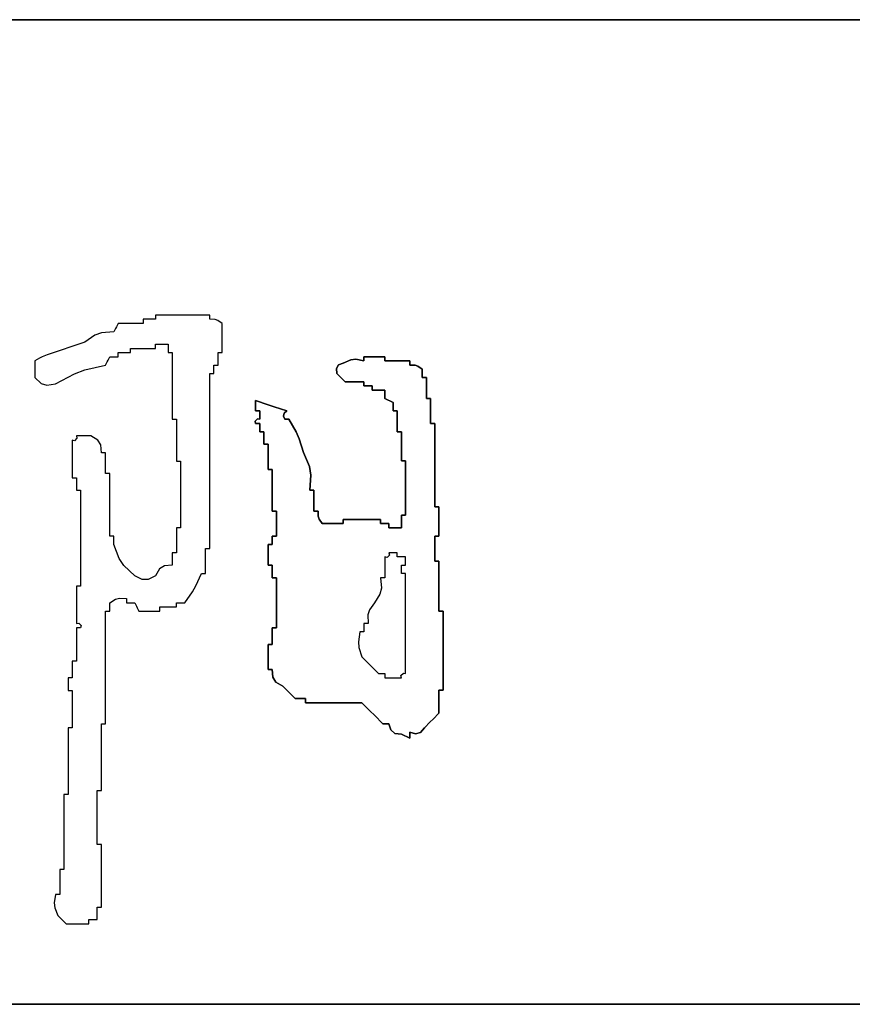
# Model space of a CAD drawing. Header units: millimetres. Extents: x 708158 to 1984082, y -168213 to -53.
# Tile 118 of 220: x 957350 to 958111, y -90150 to -89250. Entities that reach past the tile are written whole.
import ezdxf

# ---------------------------------------------------------------- set-up
doc = ezdxf.new("R2010")
doc.units = ezdxf.units.MM
doc.header["$LTSCALE"] = 1000
doc.layers.get('0').update_dxf_attribs({"color": 8})
doc.layers.add('图框', color=4, linetype='Continuous', lineweight=35)

# ---------------------------------------------------------------- blocks, each defined once
blk = doc.blocks.new('dianziqianminggry')
for p, q in [((0.131315, 0.071565), (0.130214, 0.071565)), ((0.130214, 0.071565), (0.130214, 0.07148)), ((0.131865, 0.071565), (0.131315, 0.071565)), ((0.132966, 0.071565), (0.131865, 0.071565)), ((0.132966, 0.07148), (0.132966, 0.071565)), ((0.128308, 0.071141), (0.128224, 0.070972)), ((0.128816, 0.071141), (0.128308, 0.071141)), ((0.129071, 0.071141), (0.128816, 0.071141)), ((0.129579, 0.071141), (0.129071, 0.071141)), ((0.129833, 0.071353), (0.129579, 0.071353)), ((0.129579, 0.071353), (0.129579, 0.071268)), ((0.129579, 0.071268), (0.129579, 0.071226)), ((0.129579, 0.071226), (0.129579, 0.071141)), ((0.12996, 0.071353), (0.129833, 0.071353)), ((0.130214, 0.071353), (0.12996, 0.071353)), ((0.130214, 0.07148), (0.130214, 0.071438)), ((0.130214, 0.071438), (0.130214, 0.071353)), ((0.132966, 0.071438), (0.132966, 0.07148)), ((0.132966, 0.071353), (0.132966, 0.071438)), ((0.133234, 0.071344), (0.132966, 0.071353)), ((0.133382, 0.071295), (0.133234, 0.071344)), ((0.133602, 0.071141), (0.133382, 0.071295)), ((0.133602, 0.070548), (0.133602, 0.071141)), ((0.127129, 0.070551), (0.126614, 0.070188)), ((0.127469, 0.070672), (0.127129, 0.070551)), ((0.128097, 0.070718), (0.127469, 0.070672)), ((0.128181, 0.070887), (0.128097, 0.070718)), ((0.128224, 0.070972), (0.128181, 0.070887)), ((0.133602, 0.070252), (0.133602, 0.070548)), ((0.126614, 0.070188), (0.125852, 0.069934)), ((0.130214, 0.069998), (0.130214, 0.070083)), ((0.130214, 0.070083), (0.130468, 0.070083)), ((0.130468, 0.070083), (0.130595, 0.070083)), ((0.130595, 0.070083), (0.130849, 0.070083)), ((0.130849, 0.070083), (0.130849, 0.069913)), ((0.133602, 0.069659), (0.133602, 0.070252)), ((0.124709, 0.069553), (0.124448, 0.069441)), ((0.125471, 0.069807), (0.124709, 0.069553)), ((0.125852, 0.069934), (0.125471, 0.069807)), ((0.128308, 0.069574), (0.128308, 0.069659)), ((0.128308, 0.069659), (0.128562, 0.069659)), ((0.128308, 0.069532), (0.128308, 0.069574)), ((0.128308, 0.069447), (0.128308, 0.069532)), ((0.128562, 0.069659), (0.128689, 0.069659)), ((0.128689, 0.069659), (0.128943, 0.069659)), ((0.128943, 0.069786), (0.128943, 0.069871)), ((0.128943, 0.069871), (0.129452, 0.069871)), ((0.128943, 0.069744), (0.128943, 0.069786)), ((0.128943, 0.069659), (0.128943, 0.069744)), ((0.129452, 0.069871), (0.129706, 0.069871)), ((0.129706, 0.069871), (0.130214, 0.069871)), ((0.130214, 0.069956), (0.130214, 0.069998)), ((0.130214, 0.069871), (0.130214, 0.069956)), ((0.130849, 0.069913), (0.130849, 0.069828)), ((0.130849, 0.069828), (0.130849, 0.069659)), ((0.130849, 0.069659), (0.130934, 0.069659)), ((0.130934, 0.069659), (0.130976, 0.069659)), ((0.130976, 0.069659), (0.131061, 0.069659)), ((0.131061, 0.069659), (0.131061, 0.068304)), ((0.13339, 0.069405), (0.13339, 0.069659)), ((0.13339, 0.069659), (0.133474, 0.069659)), ((0.133474, 0.069659), (0.133517, 0.069659)), ((0.133517, 0.069659), (0.133602, 0.069659)), ((0.12432, 0.069377), (0.124074, 0.069236)), ((0.124074, 0.069236), (0.124074, 0.068897)), ((0.124448, 0.069441), (0.12432, 0.069377)), ((0.126615, 0.068782), (0.127673, 0.069024)), ((0.127673, 0.069024), (0.127758, 0.069193)), ((0.127758, 0.069193), (0.1278, 0.069278)), ((0.1278, 0.069278), (0.127885, 0.069447)), ((0.127885, 0.069447), (0.128054, 0.069447)), ((0.128054, 0.069447), (0.128139, 0.069447)), ((0.128139, 0.069447), (0.128308, 0.069447)), ((0.133178, 0.068855), (0.133178, 0.069024)), ((0.133178, 0.069024), (0.133263, 0.069024)), ((0.133263, 0.069024), (0.133305, 0.069024)), ((0.133305, 0.069024), (0.13339, 0.069024)), ((0.13339, 0.069278), (0.13339, 0.069405)), ((0.13339, 0.069024), (0.13339, 0.069278)), ((0.139401, 0.068846), (0.139514, 0.069035)), ((0.139514, 0.069035), (0.139401, 0.068846)), ((0.139514, 0.069035), (0.139742, 0.06913)), ((0.139742, 0.06913), (0.139514, 0.069035)), ((0.139742, 0.06913), (0.140134, 0.069295)), ((0.140134, 0.069295), (0.139742, 0.06913)), ((0.140134, 0.069295), (0.140383, 0.06932)), ((0.140383, 0.06932), (0.140134, 0.069295)), ((0.140383, 0.06932), (0.1408, 0.069236)), ((0.1408, 0.069236), (0.140383, 0.06932)), ((0.1408, 0.069236), (0.1408, 0.069447)), ((0.1408, 0.069447), (0.1408, 0.069236)), ((0.1408, 0.069236), (0.1408, 0.069447)), ((0.141859, 0.069447), (0.1408, 0.069447)), ((0.1408, 0.069447), (0.141859, 0.069447)), ((0.141859, 0.069447), (0.1408, 0.069447)), ((0.1408, 0.069447), (0.1408, 0.069236)), ((0.1408, 0.069236), (0.1408, 0.069447)), ((0.1408, 0.069447), (0.1408, 0.069236)), ((0.141436, 0.069447), (0.141859, 0.069447)), ((0.141859, 0.069447), (0.141436, 0.069447)), ((0.141436, 0.069447), (0.141859, 0.069447)), ((0.141859, 0.069447), (0.141859, 0.069363)), ((0.141859, 0.069363), (0.141859, 0.069447)), ((0.141859, 0.069363), (0.141859, 0.06932)), ((0.141859, 0.06932), (0.141859, 0.069363)), ((0.141859, 0.06932), (0.141859, 0.069236)), ((0.141859, 0.069236), (0.141859, 0.06932)), ((0.141859, 0.069236), (0.142367, 0.069236)), ((0.142367, 0.069236), (0.141859, 0.069236)), ((0.142367, 0.069236), (0.142621, 0.069236)), ((0.142621, 0.069236), (0.142367, 0.069236)), ((0.142621, 0.069236), (0.143129, 0.069236)), ((0.143129, 0.069236), (0.142621, 0.069236)), ((0.143129, 0.069236), (0.143129, 0.069151)), ((0.143129, 0.069151), (0.143129, 0.069236)), ((0.143129, 0.069151), (0.143129, 0.069109)), ((0.143129, 0.069109), (0.143129, 0.069151)), ((0.143129, 0.069109), (0.143129, 0.069024)), ((0.143129, 0.069024), (0.143129, 0.069109)), ((0.143129, 0.069024), (0.143397, 0.069015)), ((0.143397, 0.069015), (0.143129, 0.069024)), ((0.143397, 0.069015), (0.143545, 0.068966)), ((0.143545, 0.068966), (0.143397, 0.069015)), ((0.124074, 0.068897), (0.124074, 0.068728)), ((0.124074, 0.068728), (0.124074, 0.068389)), ((0.125132, 0.068071), (0.126089, 0.068585)), ((0.126089, 0.068585), (0.126615, 0.068782)), ((0.132966, 0.065043), (0.132966, 0.0686)), ((0.132966, 0.0686), (0.133051, 0.0686)), ((0.133051, 0.0686), (0.133093, 0.0686)), ((0.133093, 0.0686), (0.133178, 0.0686)), ((0.133178, 0.06877), (0.133178, 0.068855)), ((0.133178, 0.0686), (0.133178, 0.06877)), ((0.139424, 0.0686), (0.139401, 0.068846)), ((0.139401, 0.068846), (0.139424, 0.0686)), ((0.139593, 0.068431), (0.139424, 0.0686)), ((0.139424, 0.0686), (0.139593, 0.068431)), ((0.143545, 0.068966), (0.143765, 0.068812)), ((0.143765, 0.068812), (0.143545, 0.068966)), ((0.143765, 0.068812), (0.143765, 0.068643)), ((0.143765, 0.068643), (0.143765, 0.068812)), ((0.143765, 0.068643), (0.143765, 0.068558)), ((0.143765, 0.068558), (0.143765, 0.068643)), ((0.143765, 0.068558), (0.143765, 0.068389)), ((0.143765, 0.068389), (0.143765, 0.068558)), ((0.124074, 0.068389), (0.124401, 0.068091)), ((0.124401, 0.068091), (0.124696, 0.068003)), ((0.124696, 0.068003), (0.125132, 0.068071)), ((0.131061, 0.068304), (0.131061, 0.067627)), ((0.139678, 0.068346), (0.139593, 0.068431)), ((0.139593, 0.068431), (0.139678, 0.068346)), ((0.139848, 0.068177), (0.139678, 0.068346)), ((0.139678, 0.068346), (0.139848, 0.068177)), ((0.140229, 0.068177), (0.139848, 0.068177)), ((0.139848, 0.068177), (0.140229, 0.068177)), ((0.140419, 0.068177), (0.140229, 0.068177)), ((0.140229, 0.068177), (0.140419, 0.068177)), ((0.1408, 0.068177), (0.140419, 0.068177)), ((0.140419, 0.068177), (0.1408, 0.068177)), ((0.1408, 0.068092), (0.1408, 0.068177)), ((0.1408, 0.068177), (0.1408, 0.068092)), ((0.1408, 0.06805), (0.1408, 0.068092)), ((0.1408, 0.068092), (0.1408, 0.06805)), ((0.1408, 0.067965), (0.1408, 0.06805)), ((0.1408, 0.06805), (0.1408, 0.067965)), ((0.143765, 0.068389), (0.143849, 0.068389)), ((0.143849, 0.068389), (0.143765, 0.068389)), ((0.143849, 0.068389), (0.143892, 0.068389)), ((0.143892, 0.068389), (0.143849, 0.068389)), ((0.143892, 0.068389), (0.143976, 0.068389)), ((0.143976, 0.068389), (0.143892, 0.068389)), ((0.143976, 0.068389), (0.143976, 0.067965)), ((0.143976, 0.067965), (0.143976, 0.068389)), ((0.131061, 0.067627), (0.131061, 0.066271)), ((0.14097, 0.067965), (0.1408, 0.067965)), ((0.1408, 0.067965), (0.14097, 0.067965)), ((0.141054, 0.067965), (0.14097, 0.067965)), ((0.14097, 0.067965), (0.141054, 0.067965)), ((0.141224, 0.067965), (0.141054, 0.067965)), ((0.141054, 0.067965), (0.141224, 0.067965)), ((0.141224, 0.067881), (0.141224, 0.067965)), ((0.141224, 0.067965), (0.141224, 0.067881)), ((0.141224, 0.067838), (0.141224, 0.067881)), ((0.141224, 0.067881), (0.141224, 0.067838)), ((0.141224, 0.067754), (0.141224, 0.067838)), ((0.141224, 0.067838), (0.141224, 0.067754)), ((0.141478, 0.067754), (0.141224, 0.067754)), ((0.141224, 0.067754), (0.141478, 0.067754)), ((0.141605, 0.067754), (0.141478, 0.067754)), ((0.141478, 0.067754), (0.141605, 0.067754)), ((0.141859, 0.067754), (0.141605, 0.067754)), ((0.141605, 0.067754), (0.141859, 0.067754)), ((0.141859, 0.067584), (0.141859, 0.067754)), ((0.141859, 0.067754), (0.141859, 0.067584)), ((0.141859, 0.067499), (0.141859, 0.067584)), ((0.141859, 0.067584), (0.141859, 0.067499)), ((0.143976, 0.067965), (0.143976, 0.067754)), ((0.143976, 0.067754), (0.143976, 0.067965)), ((0.143976, 0.067754), (0.143976, 0.06733)), ((0.143976, 0.06733), (0.143976, 0.067754)), ((0.135295, 0.067012), (0.135295, 0.067224)), ((0.135295, 0.067224), (0.135931, 0.067012)), ((0.135931, 0.067012), (0.135295, 0.067224)), ((0.135295, 0.067224), (0.135295, 0.067012)), ((0.135295, 0.066907), (0.135295, 0.067012)), ((0.135295, 0.067012), (0.135295, 0.066907)), ((0.135931, 0.067012), (0.136248, 0.066907)), ((0.136248, 0.066907), (0.135931, 0.067012)), ((0.141859, 0.06733), (0.141859, 0.067499)), ((0.141859, 0.067499), (0.141859, 0.06733)), ((0.142028, 0.067245), (0.141859, 0.06733)), ((0.141859, 0.06733), (0.142028, 0.067245)), ((0.142113, 0.067203), (0.142028, 0.067245)), ((0.142028, 0.067245), (0.142113, 0.067203)), ((0.142282, 0.067118), (0.142113, 0.067203)), ((0.142113, 0.067203), (0.142282, 0.067118)), ((0.142282, 0.066949), (0.142282, 0.067118)), ((0.142282, 0.067118), (0.142282, 0.066949)), ((0.143976, 0.06733), (0.144061, 0.06733)), ((0.144061, 0.06733), (0.143976, 0.06733)), ((0.144061, 0.06733), (0.144103, 0.06733)), ((0.144103, 0.06733), (0.144061, 0.06733)), ((0.144103, 0.06733), (0.144188, 0.06733)), ((0.144188, 0.06733), (0.144103, 0.06733)), ((0.144188, 0.06733), (0.144188, 0.066822)), ((0.144188, 0.066822), (0.144188, 0.06733)), ((0.135295, 0.066695), (0.135295, 0.066907)), ((0.135295, 0.066907), (0.135295, 0.066695)), ((0.13538, 0.066695), (0.135295, 0.066695)), ((0.135295, 0.066695), (0.13538, 0.066695)), ((0.135422, 0.066695), (0.13538, 0.066695)), ((0.13538, 0.066695), (0.135422, 0.066695)), ((0.135507, 0.066695), (0.135422, 0.066695)), ((0.135422, 0.066695), (0.135507, 0.066695)), ((0.135507, 0.066526), (0.135507, 0.066695)), ((0.135507, 0.066695), (0.135507, 0.066526)), ((0.135507, 0.066441), (0.135507, 0.066526)), ((0.135507, 0.066526), (0.135507, 0.066441)), ((0.136248, 0.066907), (0.136883, 0.066695)), ((0.136883, 0.066695), (0.136248, 0.066907)), ((0.136749, 0.066584), (0.136711, 0.066433)), ((0.136711, 0.066433), (0.136749, 0.066584)), ((0.136883, 0.066695), (0.136749, 0.066584)), ((0.136749, 0.066584), (0.136883, 0.066695)), ((0.142282, 0.066864), (0.142282, 0.066949)), ((0.142282, 0.066949), (0.142282, 0.066864)), ((0.142282, 0.066695), (0.142282, 0.066864)), ((0.142282, 0.066864), (0.142282, 0.066695)), ((0.142367, 0.066695), (0.142282, 0.066695)), ((0.142282, 0.066695), (0.142367, 0.066695)), ((0.142409, 0.066695), (0.142367, 0.066695)), ((0.142367, 0.066695), (0.142409, 0.066695)), ((0.142494, 0.066695), (0.142409, 0.066695)), ((0.142409, 0.066695), (0.142494, 0.066695)), ((0.142494, 0.066271), (0.142494, 0.066695)), ((0.142494, 0.066695), (0.142494, 0.066271)), ((0.144188, 0.066822), (0.144188, 0.066568)), ((0.144188, 0.066568), (0.144188, 0.066822)), ((0.144188, 0.066568), (0.144188, 0.06606)), ((0.144188, 0.06606), (0.144188, 0.066568)), ((0.131061, 0.066271), (0.131145, 0.066271)), ((0.131145, 0.066271), (0.131188, 0.066271)), ((0.131188, 0.066271), (0.131272, 0.066271)), ((0.131272, 0.066271), (0.131272, 0.065425)), ((0.13527, 0.066177), (0.13539, 0.066297)), ((0.13539, 0.066297), (0.13527, 0.066177)), ((0.135295, 0.06606), (0.13527, 0.066177)), ((0.13527, 0.066177), (0.135295, 0.06606)), ((0.13538, 0.06606), (0.135295, 0.06606)), ((0.135295, 0.06606), (0.13538, 0.06606)), ((0.135422, 0.06606), (0.13538, 0.06606)), ((0.13538, 0.06606), (0.135422, 0.06606)), ((0.13539, 0.066297), (0.135507, 0.066271)), ((0.135507, 0.066271), (0.13539, 0.066297)), ((0.135507, 0.06606), (0.135422, 0.06606)), ((0.135422, 0.06606), (0.135507, 0.06606)), ((0.135507, 0.066271), (0.135507, 0.066441)), ((0.135507, 0.066441), (0.135507, 0.066271)), ((0.135507, 0.06589), (0.135507, 0.06606)), ((0.135507, 0.06606), (0.135507, 0.06589)), ((0.136711, 0.066433), (0.136777, 0.066271)), ((0.136777, 0.066271), (0.136711, 0.066433)), ((0.136777, 0.066271), (0.136862, 0.066271)), ((0.136862, 0.066271), (0.136777, 0.066271)), ((0.136862, 0.066271), (0.136905, 0.066271)), ((0.136905, 0.066271), (0.136862, 0.066271)), ((0.136905, 0.066271), (0.136989, 0.066271)), ((0.136989, 0.066271), (0.136905, 0.066271)), ((0.136989, 0.066271), (0.137354, 0.065628)), ((0.137354, 0.065628), (0.136989, 0.066271)), ((0.142494, 0.06606), (0.142494, 0.066271)), ((0.142494, 0.066271), (0.142494, 0.06606)), ((0.142494, 0.065636), (0.142494, 0.06606)), ((0.142494, 0.06606), (0.142494, 0.065636)), ((0.144188, 0.06606), (0.144273, 0.06606)), ((0.144273, 0.06606), (0.144188, 0.06606)), ((0.144273, 0.06606), (0.144315, 0.06606)), ((0.144315, 0.06606), (0.144273, 0.06606)), ((0.144315, 0.06606), (0.1444, 0.06606)), ((0.1444, 0.06606), (0.144315, 0.06606)), ((0.1444, 0.06606), (0.1444, 0.064366)), ((0.1444, 0.064366), (0.1444, 0.06606)), ((0.135507, 0.065806), (0.135507, 0.06589)), ((0.135507, 0.06589), (0.135507, 0.065806)), ((0.135507, 0.065636), (0.135507, 0.065806)), ((0.135507, 0.065806), (0.135507, 0.065636)), ((0.135592, 0.065636), (0.135507, 0.065636)), ((0.135507, 0.065636), (0.135592, 0.065636)), ((0.135634, 0.065636), (0.135592, 0.065636)), ((0.135592, 0.065636), (0.135634, 0.065636)), ((0.135719, 0.065636), (0.135634, 0.065636)), ((0.135634, 0.065636), (0.135719, 0.065636)), ((0.135719, 0.065382), (0.135719, 0.065636)), ((0.135719, 0.065636), (0.135719, 0.065382)), ((0.137354, 0.065628), (0.137505, 0.065282)), ((0.137505, 0.065282), (0.137354, 0.065628)), ((0.142579, 0.065636), (0.142494, 0.065636)), ((0.142494, 0.065636), (0.142579, 0.065636)), ((0.142621, 0.065636), (0.142579, 0.065636)), ((0.142579, 0.065636), (0.142621, 0.065636)), ((0.142706, 0.065636), (0.142621, 0.065636)), ((0.142621, 0.065636), (0.142706, 0.065636)), ((0.142706, 0.065043), (0.142706, 0.065636)), ((0.142706, 0.065636), (0.142706, 0.065043)), ((0.126096, 0.065187), (0.125979, 0.065213)), ((0.125979, 0.065213), (0.125979, 0.064451)), ((0.126216, 0.065307), (0.126096, 0.065187)), ((0.126487, 0.065425), (0.126191, 0.065425)), ((0.126191, 0.065425), (0.126216, 0.065307)), ((0.126636, 0.065425), (0.126487, 0.065425)), ((0.126932, 0.065425), (0.126636, 0.065425)), ((0.127274, 0.065218), (0.126932, 0.065425)), ((0.127425, 0.064975), (0.127274, 0.065218)), ((0.131272, 0.065425), (0.131272, 0.065001)), ((0.131272, 0.065001), (0.131272, 0.064154)), ((0.132966, 0.063265), (0.132966, 0.065043)), ((0.135719, 0.065255), (0.135719, 0.065382)), ((0.135719, 0.065382), (0.135719, 0.065255)), ((0.135719, 0.065001), (0.135719, 0.065255)), ((0.135719, 0.065255), (0.135719, 0.065001)), ((0.135804, 0.065001), (0.135719, 0.065001)), ((0.135719, 0.065001), (0.135804, 0.065001)), ((0.135846, 0.065001), (0.135804, 0.065001)), ((0.135804, 0.065001), (0.135846, 0.065001)), ((0.135931, 0.065001), (0.135846, 0.065001)), ((0.135846, 0.065001), (0.135931, 0.065001)), ((0.135931, 0.064493), (0.135931, 0.065001)), ((0.135931, 0.065001), (0.135931, 0.064493)), ((0.137505, 0.065282), (0.13773, 0.064578)), ((0.13773, 0.064578), (0.137505, 0.065282)), ((0.142706, 0.064747), (0.142706, 0.065043)), ((0.142706, 0.065043), (0.142706, 0.064747)), ((0.127461, 0.064578), (0.127425, 0.064975)), ((0.127546, 0.064578), (0.127461, 0.064578)), ((0.127588, 0.064578), (0.127546, 0.064578)), ((0.127673, 0.064578), (0.127588, 0.064578)), ((0.127673, 0.064154), (0.127673, 0.064578)), ((0.13773, 0.064578), (0.138036, 0.063868)), ((0.138036, 0.063868), (0.13773, 0.064578)), ((0.142706, 0.064154), (0.142706, 0.064747)), ((0.142706, 0.064747), (0.142706, 0.064154)), ((0.125979, 0.064451), (0.125979, 0.064069)), ((0.125979, 0.064069), (0.125979, 0.063307)), ((0.127673, 0.063942), (0.127673, 0.064154)), ((0.131272, 0.064154), (0.131357, 0.064154)), ((0.131357, 0.064154), (0.1314, 0.064154)), ((0.1314, 0.064154), (0.131484, 0.064154)), ((0.131484, 0.064154), (0.131484, 0.062799)), ((0.135931, 0.064239), (0.135931, 0.064493)), ((0.135931, 0.064493), (0.135931, 0.064239)), ((0.135931, 0.063731), (0.135931, 0.064239)), ((0.135931, 0.064239), (0.135931, 0.063731)), ((0.142791, 0.064154), (0.142706, 0.064154)), ((0.142706, 0.064154), (0.142791, 0.064154)), ((0.142833, 0.064154), (0.142791, 0.064154)), ((0.142791, 0.064154), (0.142833, 0.064154)), ((0.142918, 0.064154), (0.142833, 0.064154)), ((0.142833, 0.064154), (0.142918, 0.064154)), ((0.142918, 0.063053), (0.142918, 0.064154)), ((0.142918, 0.064154), (0.142918, 0.063053)), ((0.1444, 0.064366), (0.1444, 0.063519)), ((0.1444, 0.063519), (0.1444, 0.064366)), ((0.127673, 0.063519), (0.127673, 0.063942)), ((0.127758, 0.063519), (0.127673, 0.063519)), ((0.1278, 0.063519), (0.127758, 0.063519)), ((0.127885, 0.063519), (0.1278, 0.063519)), ((0.127885, 0.062249), (0.127885, 0.063519)), ((0.136015, 0.063731), (0.135931, 0.063731)), ((0.135931, 0.063731), (0.136015, 0.063731)), ((0.136058, 0.063731), (0.136015, 0.063731)), ((0.136015, 0.063731), (0.136058, 0.063731)), ((0.136142, 0.063731), (0.136058, 0.063731)), ((0.136058, 0.063731), (0.136142, 0.063731)), ((0.136142, 0.062884), (0.136142, 0.063731)), ((0.136142, 0.063731), (0.136142, 0.062884)), ((0.138036, 0.063868), (0.138106, 0.063443)), ((0.138106, 0.063443), (0.138036, 0.063868)), ((0.1444, 0.063519), (0.1444, 0.061825)), ((0.1444, 0.061825), (0.1444, 0.063519)), ((0.125979, 0.063307), (0.126064, 0.063307)), ((0.126064, 0.063307), (0.126106, 0.063307)), ((0.126106, 0.063307), (0.126191, 0.063307)), ((0.126191, 0.063307), (0.126191, 0.063053)), ((0.126191, 0.063053), (0.126191, 0.062926)), ((0.132966, 0.059708), (0.132966, 0.063265)), ((0.138106, 0.063443), (0.138048, 0.062672)), ((0.138048, 0.062672), (0.138106, 0.063443)), ((0.142918, 0.062503), (0.142918, 0.063053)), ((0.142918, 0.063053), (0.142918, 0.062503)), ((0.126191, 0.062926), (0.126191, 0.062672)), ((0.126191, 0.062672), (0.126276, 0.062672)), ((0.126276, 0.062672), (0.126318, 0.062672)), ((0.126318, 0.062672), (0.126403, 0.062672)), ((0.126403, 0.062672), (0.126403, 0.060724)), ((0.131484, 0.062799), (0.131484, 0.062122)), ((0.136142, 0.06246), (0.136142, 0.062884)), ((0.136142, 0.062884), (0.136142, 0.06246)), ((0.138048, 0.062672), (0.138133, 0.062672)), ((0.138133, 0.062672), (0.138048, 0.062672)), ((0.138133, 0.062672), (0.138175, 0.062672)), ((0.138175, 0.062672), (0.138133, 0.062672)), ((0.138175, 0.062672), (0.13826, 0.062672)), ((0.13826, 0.062672), (0.138175, 0.062672)), ((0.13826, 0.062672), (0.13826, 0.062249)), ((0.13826, 0.062249), (0.13826, 0.062672)), ((0.142918, 0.061402), (0.142918, 0.062503)), ((0.142918, 0.062503), (0.142918, 0.061402)), ((0.127885, 0.061613), (0.127885, 0.062249)), ((0.131484, 0.062122), (0.131484, 0.060766)), ((0.136142, 0.061613), (0.136142, 0.06246)), ((0.136142, 0.06246), (0.136142, 0.061613)), ((0.13826, 0.062249), (0.13826, 0.062037)), ((0.13826, 0.062037), (0.13826, 0.062249)), ((0.13826, 0.062037), (0.13826, 0.061613)), ((0.13826, 0.061613), (0.13826, 0.062037)), ((0.127885, 0.060343), (0.127885, 0.061613)), ((0.136227, 0.061613), (0.136142, 0.061613)), ((0.136142, 0.061613), (0.136227, 0.061613)), ((0.136269, 0.061613), (0.136227, 0.061613)), ((0.136227, 0.061613), (0.136269, 0.061613)), ((0.136354, 0.061613), (0.136269, 0.061613)), ((0.136269, 0.061613), (0.136354, 0.061613)), ((0.136354, 0.061105), (0.136354, 0.061613)), ((0.136354, 0.061613), (0.136354, 0.061105)), ((0.13826, 0.061613), (0.138344, 0.061613)), ((0.138344, 0.061613), (0.13826, 0.061613)), ((0.138344, 0.061613), (0.138387, 0.061613)), ((0.138387, 0.061613), (0.138344, 0.061613)), ((0.138387, 0.061613), (0.138471, 0.061613)), ((0.138471, 0.061613), (0.138387, 0.061613)), ((0.138471, 0.061613), (0.13848, 0.061346)), ((0.13848, 0.061346), (0.138471, 0.061613)), ((0.1444, 0.061825), (0.144484, 0.061825)), ((0.144484, 0.061825), (0.1444, 0.061825)), ((0.144484, 0.061825), (0.144527, 0.061825)), ((0.144527, 0.061825), (0.144484, 0.061825)), ((0.144527, 0.061825), (0.144611, 0.061825)), ((0.144611, 0.061825), (0.144527, 0.061825)), ((0.144611, 0.061825), (0.144611, 0.061232)), ((0.144611, 0.061232), (0.144611, 0.061825)), ((0.136354, 0.060851), (0.136354, 0.061105)), ((0.136354, 0.061105), (0.136354, 0.060851)), ((0.13848, 0.061346), (0.138529, 0.061197)), ((0.138529, 0.061197), (0.13848, 0.061346)), ((0.138529, 0.061197), (0.138683, 0.060978)), ((0.138683, 0.060978), (0.138529, 0.061197)), ((0.139742, 0.061105), (0.139742, 0.06119)), ((0.139742, 0.06119), (0.140504, 0.06119)), ((0.140504, 0.06119), (0.139742, 0.06119)), ((0.139742, 0.06119), (0.139742, 0.061105)), ((0.139742, 0.061063), (0.139742, 0.061105)), ((0.139742, 0.061105), (0.139742, 0.061063)), ((0.139742, 0.060978), (0.139742, 0.061063)), ((0.139742, 0.061063), (0.139742, 0.060978)), ((0.140504, 0.06119), (0.140885, 0.06119)), ((0.140885, 0.06119), (0.140504, 0.06119)), ((0.140885, 0.06119), (0.141647, 0.06119)), ((0.141647, 0.06119), (0.140885, 0.06119)), ((0.141647, 0.06119), (0.141647, 0.061105)), ((0.141647, 0.061105), (0.141647, 0.06119)), ((0.141647, 0.061105), (0.141647, 0.061063)), ((0.141647, 0.061063), (0.141647, 0.061105)), ((0.141647, 0.061063), (0.141647, 0.060978)), ((0.141647, 0.060978), (0.141647, 0.061063)), ((0.142706, 0.061148), (0.142706, 0.061402)), ((0.142706, 0.061402), (0.142791, 0.061402)), ((0.142791, 0.061402), (0.142706, 0.061402)), ((0.142706, 0.061402), (0.142706, 0.061148)), ((0.142706, 0.061021), (0.142706, 0.061148)), ((0.142706, 0.061148), (0.142706, 0.061021)), ((0.142706, 0.060766), (0.142706, 0.061021)), ((0.142706, 0.061021), (0.142706, 0.060766)), ((0.142791, 0.061402), (0.142833, 0.061402)), ((0.142833, 0.061402), (0.142791, 0.061402)), ((0.142833, 0.061402), (0.142918, 0.061402)), ((0.142918, 0.061402), (0.142833, 0.061402)), ((0.144611, 0.061232), (0.144611, 0.060936)), ((0.144611, 0.060936), (0.144611, 0.061232)), ((0.126403, 0.060724), (0.126403, 0.05975)), ((0.131357, 0.060766), (0.131272, 0.060766)), ((0.131272, 0.060766), (0.131272, 0.060258)), ((0.1314, 0.060766), (0.131357, 0.060766)), ((0.131484, 0.060766), (0.1314, 0.060766)), ((0.136354, 0.060343), (0.136354, 0.060851)), ((0.136354, 0.060851), (0.136354, 0.060343)), ((0.138683, 0.060978), (0.139107, 0.060978)), ((0.139107, 0.060978), (0.138683, 0.060978)), ((0.139107, 0.060978), (0.139318, 0.060978)), ((0.139318, 0.060978), (0.139107, 0.060978)), ((0.139318, 0.060978), (0.139742, 0.060978)), ((0.139742, 0.060978), (0.139318, 0.060978)), ((0.141647, 0.060978), (0.141817, 0.060978)), ((0.141817, 0.060978), (0.141647, 0.060978)), ((0.141817, 0.060978), (0.141901, 0.060978)), ((0.141901, 0.060978), (0.141817, 0.060978)), ((0.141901, 0.060978), (0.142071, 0.060978)), ((0.142071, 0.060978), (0.141901, 0.060978)), ((0.142071, 0.060978), (0.142071, 0.060893)), ((0.142071, 0.060893), (0.142071, 0.060978)), ((0.142071, 0.060893), (0.142071, 0.060851)), ((0.142071, 0.060851), (0.142071, 0.060893)), ((0.142071, 0.060851), (0.142071, 0.060766)), ((0.142071, 0.060766), (0.142071, 0.060851)), ((0.142071, 0.060766), (0.142325, 0.060766)), ((0.142325, 0.060766), (0.142071, 0.060766)), ((0.142325, 0.060766), (0.142452, 0.060766)), ((0.142452, 0.060766), (0.142325, 0.060766)), ((0.142452, 0.060766), (0.142706, 0.060766)), ((0.142706, 0.060766), (0.142452, 0.060766)), ((0.144611, 0.060936), (0.144611, 0.060343)), ((0.144611, 0.060343), (0.144611, 0.060936)), ((0.12797, 0.060343), (0.127885, 0.060343)), ((0.128012, 0.060343), (0.12797, 0.060343)), ((0.128097, 0.060343), (0.128012, 0.060343)), ((0.128097, 0.060174), (0.128097, 0.060343)), ((0.128097, 0.060089), (0.128097, 0.060174)), ((0.128097, 0.05992), (0.128097, 0.060089)), ((0.131272, 0.060258), (0.131272, 0.060004)), ((0.131272, 0.060004), (0.131272, 0.059496)), ((0.136142, 0.060174), (0.136142, 0.060343)), ((0.136142, 0.060343), (0.136227, 0.060343)), ((0.136227, 0.060343), (0.136142, 0.060343)), ((0.136142, 0.060343), (0.136142, 0.060174)), ((0.136142, 0.060089), (0.136142, 0.060174)), ((0.136142, 0.060174), (0.136142, 0.060089)), ((0.136142, 0.05992), (0.136142, 0.060089)), ((0.136142, 0.060089), (0.136142, 0.05992)), ((0.136227, 0.060343), (0.136269, 0.060343)), ((0.136269, 0.060343), (0.136227, 0.060343)), ((0.136269, 0.060343), (0.136354, 0.060343)), ((0.136354, 0.060343), (0.136269, 0.060343)), ((0.144484, 0.060343), (0.1444, 0.060343)), ((0.1444, 0.060343), (0.1444, 0.059835)), ((0.1444, 0.059835), (0.1444, 0.060343)), ((0.1444, 0.060343), (0.144484, 0.060343)), ((0.144527, 0.060343), (0.144484, 0.060343)), ((0.144484, 0.060343), (0.144527, 0.060343)), ((0.144611, 0.060343), (0.144527, 0.060343)), ((0.144527, 0.060343), (0.144611, 0.060343)), ((0.126403, 0.05975), (0.126403, 0.057802)), ((0.128366, 0.059205), (0.128097, 0.05992)), ((0.132755, 0.0592), (0.132755, 0.059708)), ((0.132755, 0.059708), (0.132839, 0.059708)), ((0.132839, 0.059708), (0.132882, 0.059708)), ((0.132882, 0.059708), (0.132966, 0.059708)), ((0.135931, 0.059496), (0.135931, 0.05992)), ((0.135931, 0.05992), (0.136015, 0.05992)), ((0.136015, 0.05992), (0.135931, 0.05992)), ((0.135931, 0.05992), (0.135931, 0.059496)), ((0.136015, 0.05992), (0.136058, 0.05992)), ((0.136058, 0.05992), (0.136015, 0.05992)), ((0.136058, 0.05992), (0.136142, 0.05992)), ((0.136142, 0.05992), (0.136058, 0.05992)), ((0.1444, 0.059835), (0.1444, 0.059581)), ((0.1444, 0.059581), (0.1444, 0.059835)), ((0.1444, 0.059581), (0.1444, 0.059073)), ((0.1444, 0.059073), (0.1444, 0.059581)), ((0.1286, 0.058855), (0.128366, 0.059205)), ((0.131145, 0.059496), (0.131061, 0.059496)), ((0.131061, 0.059496), (0.131061, 0.059242)), ((0.131061, 0.059242), (0.131061, 0.059115)), ((0.131061, 0.059115), (0.131061, 0.058861)), ((0.131188, 0.059496), (0.131145, 0.059496)), ((0.131272, 0.059496), (0.131188, 0.059496)), ((0.132755, 0.058946), (0.132755, 0.0592)), ((0.135931, 0.059284), (0.135931, 0.059496)), ((0.135931, 0.059496), (0.135931, 0.059284)), ((0.135931, 0.058861), (0.135931, 0.059284)), ((0.135931, 0.059284), (0.135931, 0.058861)), ((0.141976, 0.059259), (0.141859, 0.059284)), ((0.141859, 0.059284), (0.141859, 0.058861)), ((0.142096, 0.059379), (0.141976, 0.059259)), ((0.14224, 0.059496), (0.142071, 0.059496)), ((0.142071, 0.059496), (0.142096, 0.059379)), ((0.142325, 0.059496), (0.14224, 0.059496)), ((0.142494, 0.059496), (0.142325, 0.059496)), ((0.142494, 0.059411), (0.142494, 0.059496)), ((0.142494, 0.059369), (0.142494, 0.059411)), ((0.142494, 0.059284), (0.142494, 0.059369)), ((0.142664, 0.059284), (0.142494, 0.059284)), ((0.142748, 0.059284), (0.142664, 0.059284)), ((0.142918, 0.059284), (0.142748, 0.059284)), ((0.142918, 0.059115), (0.142918, 0.059284)), ((0.142918, 0.05903), (0.142918, 0.059115)), ((0.142918, 0.058861), (0.142918, 0.05903)), ((0.1444, 0.059073), (0.144484, 0.059073)), ((0.144484, 0.059073), (0.1444, 0.059073)), ((0.144484, 0.059073), (0.144527, 0.059073)), ((0.144527, 0.059073), (0.144484, 0.059073)), ((0.144527, 0.059073), (0.144611, 0.059073)), ((0.144611, 0.059073), (0.144527, 0.059073)), ((0.144611, 0.059073), (0.144611, 0.058056)), ((0.144611, 0.058056), (0.144611, 0.059073)), ((0.129155, 0.058332), (0.1286, 0.058855)), ((0.13042, 0.058673), (0.130214, 0.058332)), ((0.130663, 0.058825), (0.13042, 0.058673)), ((0.131061, 0.058861), (0.130663, 0.058825)), ((0.132755, 0.058437), (0.132755, 0.058946)), ((0.136015, 0.058861), (0.135931, 0.058861)), ((0.135931, 0.058861), (0.136015, 0.058861)), ((0.136058, 0.058861), (0.136015, 0.058861)), ((0.136015, 0.058861), (0.136058, 0.058861)), ((0.136142, 0.058861), (0.136058, 0.058861)), ((0.136058, 0.058861), (0.136142, 0.058861)), ((0.136142, 0.058607), (0.136142, 0.058861)), ((0.136142, 0.058861), (0.136142, 0.058607)), ((0.136142, 0.05848), (0.136142, 0.058607)), ((0.136142, 0.058607), (0.136142, 0.05848)), ((0.141859, 0.058861), (0.141859, 0.058649)), ((0.141859, 0.058649), (0.141859, 0.058226)), ((0.142706, 0.058692), (0.142706, 0.058861)), ((0.142706, 0.058861), (0.142791, 0.058861)), ((0.142706, 0.058607), (0.142706, 0.058692)), ((0.142706, 0.058437), (0.142706, 0.058607)), ((0.142791, 0.058861), (0.142833, 0.058861)), ((0.142833, 0.058861), (0.142918, 0.058861)), ((0.129532, 0.058138), (0.129155, 0.058332)), ((0.129837, 0.058138), (0.129532, 0.058138)), ((0.130214, 0.058332), (0.129837, 0.058138)), ((0.132257, 0.057817), (0.132543, 0.058437)), ((0.132543, 0.058437), (0.132628, 0.058437)), ((0.132628, 0.058437), (0.13267, 0.058437)), ((0.13267, 0.058437), (0.132755, 0.058437)), ((0.136142, 0.058226), (0.136142, 0.05848)), ((0.136142, 0.05848), (0.136142, 0.058226)), ((0.136227, 0.058226), (0.136142, 0.058226)), ((0.136142, 0.058226), (0.136227, 0.058226)), ((0.136269, 0.058226), (0.136227, 0.058226)), ((0.136227, 0.058226), (0.136269, 0.058226)), ((0.136354, 0.058226), (0.136269, 0.058226)), ((0.136269, 0.058226), (0.136354, 0.058226)), ((0.136354, 0.057209), (0.136354, 0.058226)), ((0.136354, 0.058226), (0.136354, 0.057209)), ((0.141732, 0.058226), (0.141647, 0.058226)), ((0.141647, 0.058226), (0.141685, 0.057703)), ((0.141774, 0.058226), (0.141732, 0.058226)), ((0.141859, 0.058226), (0.141774, 0.058226)), ((0.142791, 0.058437), (0.142706, 0.058437)), ((0.142833, 0.058437), (0.142791, 0.058437)), ((0.142918, 0.058437), (0.142833, 0.058437)), ((0.142918, 0.056405), (0.142918, 0.058437)), ((0.144611, 0.058056), (0.144611, 0.057548)), ((0.144611, 0.057548), (0.144611, 0.058056)), ((0.126276, 0.057802), (0.126191, 0.057802)), ((0.126191, 0.057802), (0.126191, 0.05704)), ((0.126318, 0.057802), (0.126276, 0.057802)), ((0.126403, 0.057802), (0.126318, 0.057802)), ((0.131696, 0.056955), (0.132085, 0.057516)), ((0.132085, 0.057516), (0.132257, 0.057817)), ((0.141685, 0.057703), (0.141609, 0.057398)), ((0.144611, 0.057548), (0.144611, 0.056532)), ((0.144611, 0.056532), (0.144611, 0.057548)), ((0.126191, 0.05704), (0.126191, 0.056659)), ((0.127885, 0.056955), (0.12818, 0.057142)), ((0.12818, 0.057142), (0.128383, 0.057192)), ((0.128383, 0.057192), (0.128732, 0.057167)), ((0.128732, 0.057167), (0.128732, 0.057082)), ((0.128732, 0.057082), (0.128732, 0.05704)), ((0.128732, 0.05704), (0.128732, 0.056955)), ((0.136354, 0.056701), (0.136354, 0.057209)), ((0.136354, 0.057209), (0.136354, 0.056701)), ((0.141609, 0.057398), (0.14133, 0.056955)), ((0.126191, 0.056659), (0.126191, 0.055897)), ((0.127673, 0.054245), (0.127673, 0.056532)), ((0.127673, 0.056532), (0.127758, 0.056532)), ((0.127758, 0.056532), (0.1278, 0.056532)), ((0.1278, 0.056532), (0.127885, 0.056532)), ((0.127885, 0.056786), (0.127885, 0.056955)), ((0.127885, 0.056701), (0.127885, 0.056786)), ((0.127885, 0.056532), (0.127885, 0.056701)), ((0.128732, 0.056955), (0.128901, 0.056955)), ((0.128901, 0.056955), (0.128986, 0.056955)), ((0.128986, 0.056955), (0.129155, 0.056955)), ((0.129155, 0.056955), (0.12924, 0.056786)), ((0.12924, 0.056786), (0.129282, 0.056701)), ((0.129282, 0.056701), (0.129367, 0.056532)), ((0.129367, 0.056532), (0.12979, 0.056532)), ((0.12979, 0.056532), (0.130002, 0.056532)), ((0.130002, 0.056532), (0.130426, 0.056532)), ((0.130426, 0.056659), (0.130426, 0.056744)), ((0.130426, 0.056744), (0.130764, 0.056744)), ((0.130426, 0.056617), (0.130426, 0.056659)), ((0.130426, 0.056532), (0.130426, 0.056617)), ((0.130764, 0.056744), (0.130934, 0.056744)), ((0.130934, 0.056744), (0.131272, 0.056744)), ((0.131272, 0.056871), (0.131272, 0.056955)), ((0.131272, 0.056955), (0.131442, 0.056955)), ((0.131272, 0.056828), (0.131272, 0.056871)), ((0.131272, 0.056744), (0.131272, 0.056828)), ((0.131442, 0.056955), (0.131527, 0.056955)), ((0.131527, 0.056955), (0.131696, 0.056955)), ((0.136354, 0.055685), (0.136354, 0.056701)), ((0.136354, 0.056701), (0.136354, 0.055685)), ((0.141079, 0.056591), (0.141004, 0.056339)), ((0.14133, 0.056955), (0.141079, 0.056591)), ((0.144611, 0.056532), (0.144696, 0.056532)), ((0.144696, 0.056532), (0.144611, 0.056532)), ((0.144696, 0.056532), (0.144739, 0.056532)), ((0.144739, 0.056532), (0.144696, 0.056532)), ((0.144739, 0.056532), (0.144823, 0.056532)), ((0.144823, 0.056532), (0.144739, 0.056532)), ((0.144823, 0.056532), (0.144823, 0.054923)), ((0.144823, 0.054923), (0.144823, 0.056532)), ((0.141004, 0.056339), (0.141012, 0.055897)), ((0.142918, 0.055389), (0.142918, 0.056405)), ((0.126191, 0.055897), (0.126308, 0.055922)), ((0.126276, 0.055685), (0.126191, 0.055685)), ((0.126191, 0.055685), (0.126191, 0.055007)), ((0.126318, 0.055685), (0.126276, 0.055685)), ((0.126308, 0.055922), (0.126428, 0.055802)), ((0.126403, 0.055685), (0.126318, 0.055685)), ((0.126428, 0.055802), (0.126403, 0.055685)), ((0.136142, 0.055346), (0.136142, 0.055685)), ((0.136142, 0.055685), (0.136227, 0.055685)), ((0.136227, 0.055685), (0.136142, 0.055685)), ((0.136142, 0.055685), (0.136142, 0.055346)), ((0.136227, 0.055685), (0.136269, 0.055685)), ((0.136269, 0.055685), (0.136227, 0.055685)), ((0.136269, 0.055685), (0.136354, 0.055685)), ((0.136354, 0.055685), (0.136269, 0.055685)), ((0.140885, 0.055897), (0.1408, 0.055897)), ((0.1408, 0.055897), (0.1408, 0.055727)), ((0.1408, 0.055727), (0.1408, 0.055643)), ((0.1408, 0.055643), (0.1408, 0.055473)), ((0.140927, 0.055897), (0.140885, 0.055897)), ((0.141012, 0.055897), (0.140927, 0.055897)), ((0.126191, 0.055007), (0.126191, 0.054669)), ((0.136142, 0.055177), (0.136142, 0.055346)), ((0.136142, 0.055346), (0.136142, 0.055177)), ((0.136142, 0.054838), (0.136142, 0.055177)), ((0.136142, 0.055177), (0.136142, 0.054838)), ((0.140589, 0.055473), (0.140516, 0.054968)), ((0.140673, 0.055473), (0.140589, 0.055473)), ((0.140716, 0.055473), (0.140673, 0.055473)), ((0.1408, 0.055473), (0.140716, 0.055473)), ((0.142918, 0.053356), (0.142918, 0.055389)), ((0.126191, 0.054669), (0.126191, 0.053991)), ((0.135931, 0.05433), (0.135931, 0.054838)), ((0.135931, 0.054838), (0.136015, 0.054838)), ((0.136015, 0.054838), (0.135931, 0.054838)), ((0.135931, 0.054838), (0.135931, 0.05433)), ((0.136015, 0.054838), (0.136058, 0.054838)), ((0.136058, 0.054838), (0.136015, 0.054838)), ((0.136058, 0.054838), (0.136142, 0.054838)), ((0.136142, 0.054838), (0.136058, 0.054838)), ((0.140516, 0.054968), (0.140539, 0.054689)), ((0.140539, 0.054689), (0.140694, 0.054203)), ((0.144823, 0.054923), (0.144823, 0.054118)), ((0.144823, 0.054118), (0.144823, 0.054923)), ((0.127673, 0.053102), (0.127673, 0.054245)), ((0.135931, 0.054076), (0.135931, 0.05433)), ((0.135931, 0.05433), (0.135931, 0.054076)), ((0.135931, 0.053568), (0.135931, 0.054076)), ((0.135931, 0.054076), (0.135931, 0.053568)), ((0.140694, 0.054203), (0.141033, 0.053864)), ((0.144823, 0.054118), (0.144823, 0.052509)), ((0.144823, 0.052509), (0.144823, 0.054118)), ((0.126064, 0.053991), (0.125979, 0.053991)), ((0.125979, 0.053991), (0.125979, 0.053652)), ((0.125979, 0.053652), (0.125979, 0.053483)), ((0.126106, 0.053991), (0.126064, 0.053991)), ((0.126191, 0.053991), (0.126106, 0.053991)), ((0.136015, 0.053568), (0.135931, 0.053568)), ((0.135931, 0.053568), (0.136015, 0.053568)), ((0.136058, 0.053568), (0.136015, 0.053568)), ((0.136015, 0.053568), (0.136058, 0.053568)), ((0.136142, 0.053568), (0.136058, 0.053568)), ((0.136058, 0.053568), (0.136142, 0.053568)), ((0.136178, 0.05317), (0.136142, 0.053568)), ((0.136142, 0.053568), (0.136178, 0.05317)), ((0.141033, 0.053864), (0.141203, 0.053695)), ((0.141203, 0.053695), (0.141541, 0.053356)), ((0.125852, 0.053144), (0.125768, 0.053144)), ((0.125768, 0.053144), (0.125768, 0.05289)), ((0.125895, 0.053144), (0.125852, 0.053144)), ((0.125979, 0.053144), (0.125895, 0.053144)), ((0.125979, 0.053483), (0.125979, 0.053144)), ((0.127673, 0.050815), (0.127673, 0.053102)), ((0.13633, 0.052927), (0.136178, 0.05317)), ((0.136178, 0.05317), (0.13633, 0.052927)), ((0.141541, 0.053356), (0.141668, 0.053356)), ((0.141668, 0.053356), (0.141732, 0.053356)), ((0.141732, 0.053356), (0.141859, 0.053356)), ((0.141859, 0.053356), (0.141859, 0.053271)), ((0.141859, 0.053271), (0.141859, 0.053229)), ((0.141859, 0.053229), (0.141859, 0.053144)), ((0.141859, 0.053144), (0.142198, 0.053144)), ((0.142198, 0.053144), (0.142367, 0.053144)), ((0.142367, 0.053144), (0.142706, 0.053144)), ((0.14268, 0.053261), (0.142801, 0.053381)), ((0.142706, 0.053144), (0.14268, 0.053261)), ((0.142801, 0.053381), (0.142918, 0.053356)), ((0.125768, 0.05289), (0.125768, 0.052763)), ((0.125768, 0.052763), (0.125768, 0.052509)), ((0.125768, 0.052509), (0.125852, 0.052509)), ((0.125852, 0.052509), (0.125895, 0.052509)), ((0.125895, 0.052509), (0.125979, 0.052509)), ((0.125979, 0.052509), (0.125979, 0.051747)), ((0.136672, 0.052721), (0.13633, 0.052927)), ((0.13633, 0.052927), (0.136672, 0.052721)), ((0.136926, 0.052467), (0.136672, 0.052721)), ((0.136672, 0.052721), (0.136926, 0.052467)), ((0.144696, 0.052509), (0.144611, 0.052509)), ((0.144611, 0.052509), (0.144611, 0.052043)), ((0.144611, 0.052043), (0.144611, 0.052509)), ((0.144611, 0.052509), (0.144696, 0.052509)), ((0.144739, 0.052509), (0.144696, 0.052509)), ((0.144696, 0.052509), (0.144739, 0.052509)), ((0.144823, 0.052509), (0.144739, 0.052509)), ((0.144739, 0.052509), (0.144823, 0.052509)), ((0.137053, 0.05234), (0.136926, 0.052467)), ((0.136926, 0.052467), (0.137053, 0.05234)), ((0.137307, 0.052086), (0.137053, 0.05234)), ((0.137053, 0.05234), (0.137307, 0.052086)), ((0.137519, 0.052086), (0.137307, 0.052086)), ((0.137307, 0.052086), (0.137519, 0.052086)), ((0.137624, 0.052086), (0.137519, 0.052086)), ((0.137519, 0.052086), (0.137624, 0.052086)), ((0.137836, 0.052086), (0.137624, 0.052086)), ((0.137624, 0.052086), (0.137836, 0.052086)), ((0.137836, 0.052001), (0.137836, 0.052086)), ((0.137836, 0.052086), (0.137836, 0.052001)), ((0.137836, 0.051959), (0.137836, 0.052001)), ((0.137836, 0.052001), (0.137836, 0.051959)), ((0.144611, 0.052043), (0.144611, 0.05181)), ((0.144611, 0.05181), (0.144611, 0.052043)), ((0.125979, 0.051747), (0.125979, 0.051366)), ((0.137836, 0.051874), (0.137836, 0.051959)), ((0.137836, 0.051959), (0.137836, 0.051874)), ((0.138979, 0.051874), (0.137836, 0.051874)), ((0.137836, 0.051874), (0.138979, 0.051874)), ((0.139551, 0.051874), (0.138979, 0.051874)), ((0.138979, 0.051874), (0.139551, 0.051874)), ((0.140694, 0.051874), (0.139551, 0.051874)), ((0.139551, 0.051874), (0.140694, 0.051874)), ((0.141118, 0.05145), (0.140694, 0.051874)), ((0.140694, 0.051874), (0.141118, 0.05145)), ((0.144611, 0.05181), (0.144611, 0.051344)), ((0.144611, 0.051344), (0.144611, 0.05181)), ((0.125979, 0.051366), (0.125979, 0.050603)), ((0.14133, 0.051239), (0.141118, 0.05145)), ((0.141118, 0.05145), (0.14133, 0.051239)), ((0.141753, 0.050815), (0.14133, 0.051239)), ((0.14133, 0.051239), (0.141753, 0.050815)), ((0.144315, 0.051048), (0.144167, 0.0509)), ((0.144167, 0.0509), (0.144315, 0.051048)), ((0.144611, 0.051344), (0.144315, 0.051048)), ((0.144315, 0.051048), (0.144611, 0.051344)), ((0.125852, 0.050603), (0.125768, 0.050603)), ((0.125768, 0.050603), (0.125768, 0.049248)), ((0.125895, 0.050603), (0.125852, 0.050603)), ((0.125979, 0.050603), (0.125895, 0.050603)), ((0.127461, 0.04946), (0.127461, 0.050815)), ((0.127461, 0.050815), (0.127546, 0.050815)), ((0.127546, 0.050815), (0.127588, 0.050815)), ((0.127588, 0.050815), (0.127673, 0.050815)), ((0.14188, 0.050815), (0.141753, 0.050815)), ((0.141753, 0.050815), (0.14188, 0.050815)), ((0.141944, 0.050815), (0.14188, 0.050815)), ((0.14188, 0.050815), (0.141944, 0.050815)), ((0.142071, 0.050815), (0.141944, 0.050815)), ((0.141944, 0.050815), (0.142071, 0.050815)), ((0.142162, 0.050497), (0.142071, 0.050815)), ((0.142071, 0.050815), (0.142162, 0.050497)), ((0.14387, 0.050603), (0.143671, 0.050368)), ((0.143671, 0.050368), (0.14387, 0.050603)), ((0.144167, 0.0509), (0.14387, 0.050603)), ((0.14387, 0.050603), (0.144167, 0.0509)), ((0.142377, 0.050318), (0.142162, 0.050497)), ((0.142162, 0.050497), (0.142377, 0.050318)), ((0.142706, 0.050286), (0.142377, 0.050318)), ((0.142377, 0.050318), (0.142706, 0.050286)), ((0.142875, 0.050201), (0.142706, 0.050286)), ((0.142706, 0.050286), (0.142875, 0.050201)), ((0.14296, 0.050159), (0.142875, 0.050201)), ((0.142875, 0.050201), (0.14296, 0.050159)), ((0.143129, 0.050074), (0.14296, 0.050159)), ((0.14296, 0.050159), (0.143129, 0.050074)), ((0.143423, 0.050298), (0.143129, 0.050392)), ((0.143129, 0.050392), (0.143129, 0.050265)), ((0.143129, 0.050265), (0.143129, 0.050392)), ((0.143129, 0.050392), (0.143423, 0.050298)), ((0.143129, 0.050265), (0.143129, 0.050201)), ((0.143129, 0.050201), (0.143129, 0.050265)), ((0.143129, 0.050201), (0.143129, 0.050074)), ((0.143129, 0.050074), (0.143129, 0.050201)), ((0.143671, 0.050368), (0.143423, 0.050298)), ((0.143423, 0.050298), (0.143671, 0.050368)), ((0.125768, 0.049248), (0.125768, 0.048571)), ((0.127461, 0.048783), (0.127461, 0.04946)), ((0.125768, 0.048571), (0.125768, 0.047216)), ((0.127461, 0.047427), (0.127461, 0.048783)), ((0.12564, 0.047216), (0.125556, 0.047216)), ((0.125556, 0.047216), (0.125556, 0.045691)), ((0.125683, 0.047216), (0.12564, 0.047216)), ((0.125768, 0.047216), (0.125683, 0.047216)), ((0.12725, 0.046326), (0.12725, 0.047427)), ((0.12725, 0.047427), (0.127334, 0.047427)), ((0.127334, 0.047427), (0.127377, 0.047427)), ((0.127377, 0.047427), (0.127461, 0.047427)), ((0.12725, 0.045776), (0.12725, 0.046326)), ((0.125556, 0.045691), (0.125556, 0.044929)), ((0.12725, 0.044675), (0.12725, 0.045776)), ((0.125556, 0.044929), (0.125556, 0.043405)), ((0.127334, 0.044675), (0.12725, 0.044675)), ((0.127377, 0.044675), (0.127334, 0.044675)), ((0.127461, 0.044675), (0.127377, 0.044675)), ((0.127461, 0.043405), (0.127461, 0.044675)), ((0.125429, 0.043405), (0.125344, 0.043405)), ((0.125344, 0.043405), (0.125344, 0.042896)), ((0.125471, 0.043405), (0.125429, 0.043405)), ((0.125556, 0.043405), (0.125471, 0.043405)), ((0.127461, 0.042769), (0.127461, 0.043405)), ((0.125344, 0.042896), (0.125344, 0.042642)), ((0.125344, 0.042642), (0.125344, 0.042134)), ((0.127461, 0.041499), (0.127461, 0.042769)), ((0.125132, 0.042134), (0.125061, 0.041715)), ((0.125217, 0.042134), (0.125132, 0.042134)), ((0.125259, 0.042134), (0.125217, 0.042134)), ((0.125344, 0.042134), (0.125259, 0.042134)), ((0.125061, 0.041715), (0.125085, 0.041473)), ((0.125085, 0.041473), (0.125238, 0.041076)), ((0.125238, 0.041076), (0.125408, 0.040906)), ((0.12725, 0.041245), (0.12725, 0.041499)), ((0.12725, 0.041499), (0.127334, 0.041499)), ((0.12725, 0.041118), (0.12725, 0.041245)), ((0.12725, 0.040864), (0.12725, 0.041118)), ((0.127334, 0.041499), (0.127377, 0.041499)), ((0.127377, 0.041499), (0.127461, 0.041499)), ((0.125408, 0.040906), (0.125492, 0.040822)), ((0.125492, 0.040822), (0.125662, 0.040652)), ((0.125662, 0.040652), (0.126127, 0.040652)), ((0.126127, 0.040652), (0.12636, 0.040652)), ((0.12636, 0.040652), (0.126826, 0.040652)), ((0.126826, 0.040779), (0.126826, 0.040864)), ((0.126826, 0.040864), (0.126996, 0.040864)), ((0.126826, 0.040737), (0.126826, 0.040779)), ((0.126826, 0.040652), (0.126826, 0.040737)), ((0.126996, 0.040864), (0.12708, 0.040864)), ((0.12708, 0.040864), (0.12725, 0.040864))]:
    blk.add_line(p, q)
blk = doc.blocks.new('A$C998f5811')
at = {"layer": '图框', "color": 4}
for p, q in [((-7500, 18449.99), (-1500, 18449.99)), ((-7500, 17549.99), (-1500, 17549.99))]:
    blk.add_line(p, q, dxfattribs=at)
at = {"xscale": 17999.99840837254, "yscale": 17999.99840837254, "zscale": 17999.99840837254, "rotation": 0.005566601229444}
blk.add_blockref('dianziqianminggry', (-5327.03, 16891.59), dxfattribs=at)

msp = doc.modelspace()

# ---------------------------------------------------------------- block references
msp.add_blockref('A$C998f5811', (960457.59, -107699.91))

doc.saveas('drawing.dxf')
